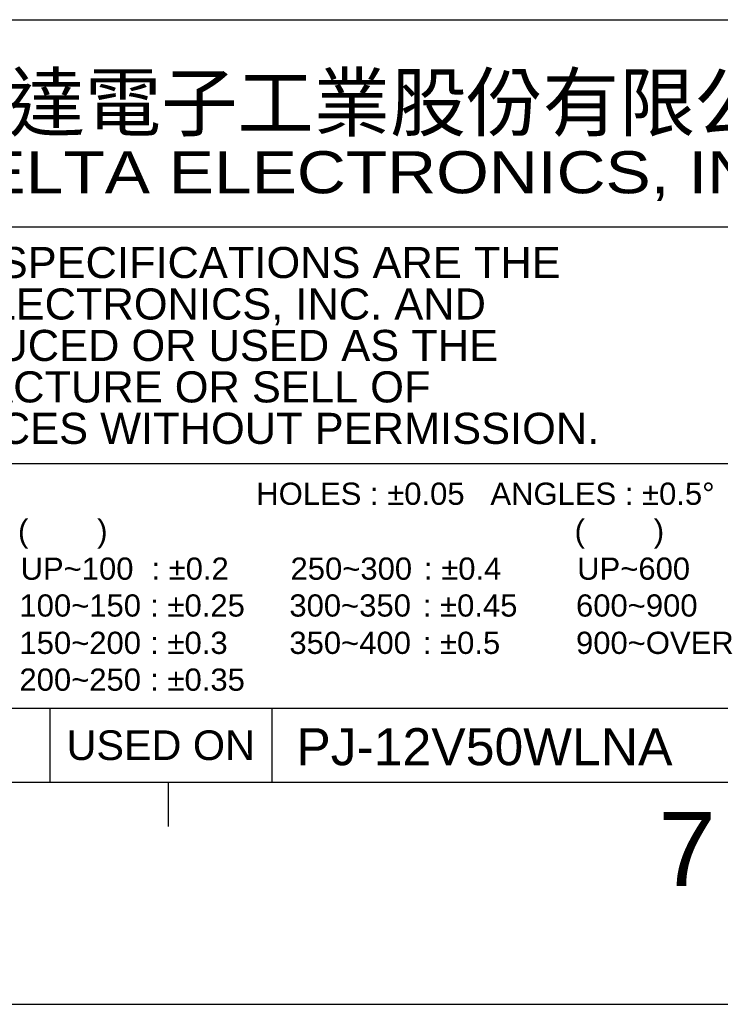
# Model space of a CAD drawing. Extents: x 210 to 804, y -840 to 420.
# Tile 5 of 50: x 638 to 685, y -840 to -773. Entities that reach past the tile are written whole.
import ezdxf
from ezdxf.enums import TextEntityAlignment as Align

# ---------------------------------------------------------------- set-up
doc = ezdxf.new("R2010")
doc.units = 0
doc.header["$LTSCALE"] = 0.5
doc.layers.get('0').update_dxf_attribs({"linetype": 'CONTINUOUS'})
for name, color, linetype in [('2', 2, 'CONTINUOUS'), ('3', 3, 'CONTINUOUS'), ('DIM', 7, 'CONTINUOUS'), ('PAPER', 7, 'CONTINUOUS')]:
    doc.layers.add(name, color=color, linetype=linetype)
doc.styles.add('ARIAL', font='ARIAL.TTF')
doc.styles.add('微軟正黑體', font='MSJH.ttf')

# ---------------------------------------------------------------- blocks, each defined once
blk = doc.blocks.new('A2')
at = {"layer": '3'}
blk.add_line((599, 20), (694, 20), dxfattribs=at)
at = {"layer": 'PAPER', "color": 3}
for p, q in [((599, 66.5), (694, 66.5)), ((599, 52.5), (694, 52.5)), ((694, 36.5), (599, 36.5)), ((640, 20), (640, 15)), ((655, 20), (655, 15)), ((225, 15), (789, 15))]:
    blk.add_line(p, q, dxfattribs=at)
at = {"layer": 'PAPER', "color": 2}
blk.add_line((648, 15), (648, 12), dxfattribs=at)
at = {"layer": 'PAPER', "color": 4}
blk.add_line((210, 0), (804, 0), dxfattribs=at)
at = {"style": 'ARIAL'}
for tag, height, p in [('TITLE', 4.5, (749.838, 40.884)), ('XXXXXXXXXX', 4, (749.838, 24.457))]:
    blk.add_attdef(tag, text='', height=height, dxfattribs=at).set_placement(p, align=Align.CENTER)
for tag, p, height in [('V', (625.663, 30.86), 2), ('00', (779.828, 20.28), 4), ('ADP-XX', (656.659, 16.148), 2.5), ('2_____2', (724.259, 16.66), 2.5), ("XX/XX'XX", (760.132, 16.138), 2.5), ('mm', (631.876, 16.458), 2.5), ('--', (612.881, 16.262), 2.5)]:
    blk.add_attdef(tag, p, '', height=height, dxfattribs=at)
at = {"layer": '2', "style": '微軟正黑體'}
blk.add_text('台達電子工業股份有限公司', height=3.78, dxfattribs=at).set_placement((632.06, 59.023))
at = {"layer": 'PAPER', "color": 2, "style": 'ARIAL', "width": 1.154139}
blk.add_text('DELTA ELECTRONICS, INC.', height=2.84004, dxfattribs=at).set_placement((632.012, 54.778), (692.314, 54.778), align=Align.FIT)
at = {"layer": 'PAPER', "color": 2, "style": 'ARIAL'}
for s, p in [('THESE DRAWINGS AND SPECIFICATIONS ARE THE', (602, 50.1)), ('PROPERTY OF DELTA ELECTRONICS, INC. AND', (602, 47.3)), ('SHALL NOT BE REPRODUCED OR USED AS THE', (602, 44.5)), ('BASIS FOR THE MANUFACTURE OR SELL OF', (602, 41.7)), ('APPARATUSES OR DEVICES WITHOUT PERMISSION.', (602, 38.9))]:
    blk.add_text(s, height=2.1, dxfattribs=at).set_placement(p, align=Align.MIDDLE_LEFT)
for s, p in [('HOLES : %%P0.05   ANGLES : %%P0.5%%D', (653.955, 33.734)), ('(        )', (637.854, 31.233)), ('(        )', (675.466, 31.233)), ('UP~100', (638.028, 28.675)), (': %%P0.2', (646.87, 28.675)), ('250~300', (656.27, 28.675)), (': %%P0.4', (665.29, 28.675)), ('UP~600', (675.64, 28.675)), ('100~150', (637.951, 26.186)), (': %%P0.25', (646.793, 26.186)), ('300~350', (656.192, 26.186)), (': %%P0.45', (665.213, 26.186)), ('600~900', (675.562, 26.186)), (': %%P0.3', (646.793, 23.664)), (': %%P0.5', (665.213, 23.664)), ('150~200', (637.951, 23.664)), ('350~400', (656.192, 23.664)), ('900~OVER', (675.562, 23.664)), ('200~250', (637.951, 21.179)), (': %%P0.35', (646.793, 21.179))]:
    blk.add_text(s, height=1.5, dxfattribs=at).set_placement(p)
blk.add_text('USED ON', height=2, dxfattribs=at).set_placement((647.5, 17.5), align=Align.MIDDLE_CENTER)
at = {"layer": 'PAPER', "color": 1, "style": 'ARIAL'}
blk.add_text('7', height=5, dxfattribs=at).set_placement((683.063, 10.495), align=Align.MIDDLE)

msp = doc.modelspace()

# ---------------------------------------------------------------- block references
at = {"layer": 'DIM', "color": 7}
ref = msp.add_blockref('A2', (0, -840), dxfattribs=at)
ref.add_attrib('ADP-XX', 'PJ-12V50WLNA', (656.659, -823.852), dxfattribs={"layer": '0', "height": 2.5, "style": 'ARIAL'})

doc.saveas('drawing.dxf')
